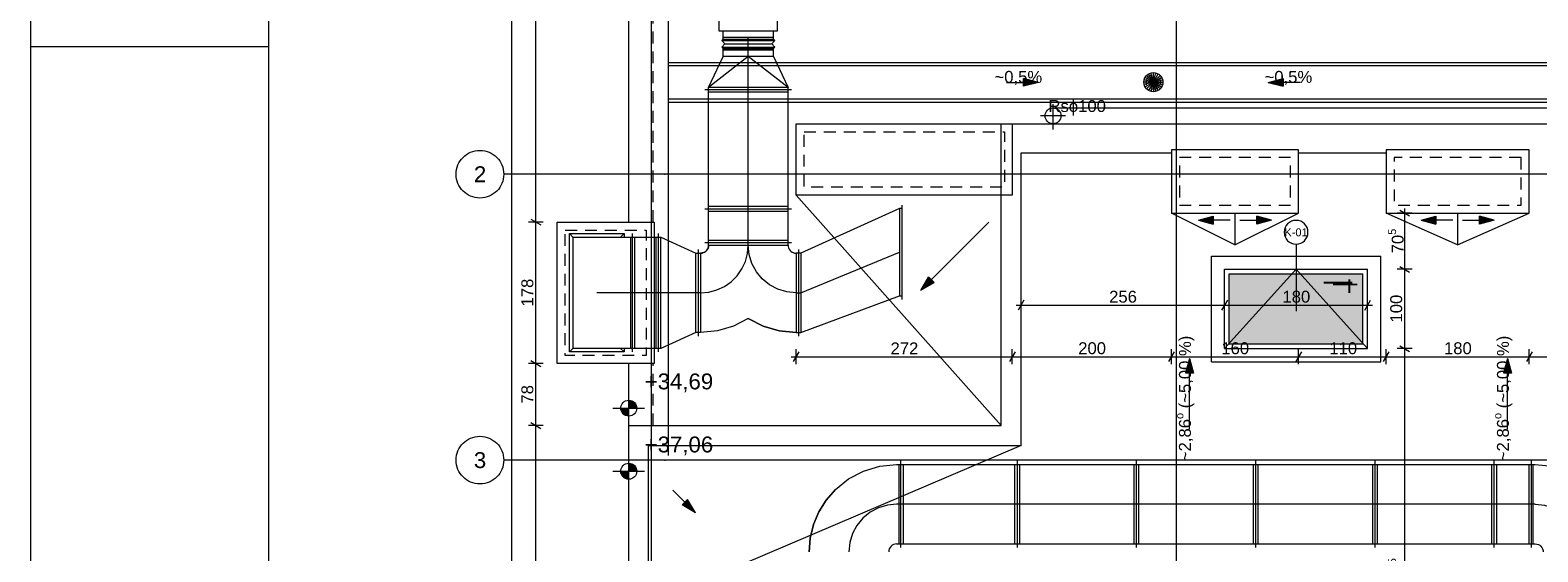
# Paper-space layout 'A-41 RZUT - DACH' of a CAD drawing. Header units: millimetres. Extents: x 0 to 594, y 0 to 450.
# Tile 4 of 15: x 0 to 190, y 233 to 299. Entities that reach past the tile are written whole.
import ezdxf
from ezdxf.xclip import XClip

# ---------------------------------------------------------------- set-up
doc = ezdxf.new("R2010")
doc.units = ezdxf.units.MM
doc.header["$MEASUREMENT"] = 0
doc.header["$XCLIPFRAME"] = 0
for name, pattern in [('DASHDOT', [254, 127, -63.5, 0, -63.5]), ('DASHDOTX2', [1000, 500, -250, 0, -250]), ('DO', [40000, 30000, -5000, 0, -5000]), ('Przer. długie kreski', [2.5, 1.5, -1]), ('STRICHLINIE2_S3', [550, 400, -150])]:
    doc.linetypes.add(name, pattern=pattern)
for name, color, linetype, lineweight, true_color in [('A_Arkusz_Nr_pióra__255', 7, 'Continuous', 15, 0x242424), ('A_osie_Nr_pióra__16', 7, 'Continuous', 5, 0x0f0f0f), ('A_osie_Nr_pióra__76', 7, 'Continuous', 5, 0x2d2d2d), ('A_sanitarne_Nr_pióra__6', 7, 'Continuous', 13, 0xa9a9a9), ('A_stolarka_Nr_pióra__10', 7, 'Continuous', 13, 0x4b4b4b)]:
    doc.layers.add(name, color=color, linetype=linetype, lineweight=lineweight, true_color=true_color)
for name, color, linetype in [('A_dach', 7, 'Continuous'), ('A_podrys', 7, 'Continuous'), ('A_stolarka', 7, 'Continuous'), ('A_wymiary', 7, 'Continuous')]:
    doc.layers.add(name, color=color, linetype=linetype)
for name, color, linetype, lineweight in [('A_dach_Nr_pióra__1', 7, 'Continuous', 20), ('A_dach_Nr_pióra__2', 8, 'Continuous', 13), ('A_wymiary_Nr_pióra__1', 7, 'Continuous', 20), ('A_wymiary_Nr_pióra__2', 8, 'Continuous', 13), ('A_ściany proj_Nr_pióra__3', 252, 'Continuous', 13), ('A_ściany_Nr_pióra__1', 7, 'Continuous', 20), ('A_ściany_Nr_pióra__2', 8, 'Continuous', 13)]:
    doc.layers.add(name, color=color, linetype=linetype, lineweight=lineweight)
doc.styles.add('STYL_AUTOMATYCZNY_1', font='arial.ttf')
doc.styles.add('STYL_AUTOMATYCZNY_4', font='arial.ttf')
doc.styles.add('STYL_AUTOMATYCZNY_5', font='arial.ttf')

# ---------------------------------------------------------------- blocks, each defined once
blk = doc.blocks.new('Rysunek_1_1', base_point=(-1565.26, -200.27))
at = {"layer": 'A_dach', "linetype": 'Continuous', "lineweight": 13}
for points in [[(126.73, 292.38), (124.87, 292.88), (124.87, 291.88)], [(155.65, 292.38), (157.51, 291.88), (157.51, 292.88)], [(146.86, 275.01), (148.72, 274.51), (148.72, 275.51)], [(156.06, 275.01), (154.2, 275.51), (154.2, 274.51)], [(174.87, 275.01), (176.73, 274.51), (176.73, 275.51)], [(184.07, 275.01), (182.21, 275.51), (182.21, 274.51)], [(111.95, 266.22), (113.62, 267.19), (112.91, 267.9)], [(145.75, 257.62), (145.25, 255.76), (146.25, 255.76)], [(185.75, 257.62), (185.25, 255.76), (186.25, 255.76)], [(83.58, 238.19), (82.61, 239.86), (81.9, 239.16)]]:
    blk.add_hatch(color=8, dxfattribs=at).paths.add_polyline_path(points)
at = {"layer": 'A_stolarka', "linetype": 'Continuous', "lineweight": 0, "true_color": 0x3f3f3f}
blk.add_hatch(color=250, dxfattribs=at).paths.add_polyline_path([(150.74, 268.25), (150.74, 259.45), (167.54, 259.45), (167.54, 268.25)])
at = {"layer": 'A_wymiary', "linetype": 'Continuous', "lineweight": 13}
for points in [[(75.2, 251.35), (76.2, 251.35), (76.13, 251.73), (75.91, 252.05), (75.59, 252.27), (75.2, 252.35)], [(75.2, 251.35), (74.2, 251.35), (74.28, 250.96), (74.5, 250.64), (74.82, 250.42), (75.2, 250.35)], [(75.2, 243.41), (74.2, 243.41), (74.28, 243.03), (74.5, 242.7), (74.82, 242.49), (75.2, 242.41)], [(75.2, 243.41), (76.2, 243.41), (76.13, 243.79), (75.91, 244.12), (75.59, 244.33), (75.2, 244.41)]]:
    blk.add_hatch(color=8, dxfattribs=at).paths.add_polyline_path(points)
at = {"layer": 'A_dach_Nr_pióra__1', "color": 7, "linetype": 'Continuous', "lineweight": 20, "flags": 128}
for points in [[(96.25, 287.17), (123.45, 287.17), (123.45, 278.17), (96.25, 278.17)], [(159.46, 283.9), (143.46, 283.9), (143.46, 275.9), (159.46, 275.9)], [(188.47, 283.9), (170.47, 283.9), (170.47, 275.9), (188.47, 275.9)], [(66.2, 274.78), (78.4, 274.78), (78.4, 256.98), (66.2, 256.98)]]:
    blk.add_lwpolyline(points, close=True, dxfattribs=at)
at = {"layer": 'A_dach_Nr_pióra__2', "color": 8, "linetype": 'Continuous', "lineweight": 13}
for p, q in [((80.2, 294.9), (343.18, 294.9)), ((80.2, 294.5), (343.18, 294.5)), ((122.73, 292.38), (124.87, 292.38)), ((124.87, 291.88), (124.87, 292.88)), ((126.73, 292.38), (124.87, 292.88)), ((126.73, 292.38), (124.87, 291.88)), ((141.19, 292.4), (139.99, 292.4)), ((141.19, 292.4), (140.03, 292.71)), ((141.19, 292.4), (140.03, 292.09)), ((141.19, 292.4), (140.15, 293)), ((141.19, 292.4), (140.15, 291.8)), ((141.19, 292.4), (140.34, 293.25)), ((141.19, 292.4), (140.34, 291.55)), ((141.19, 292.4), (140.59, 293.44)), ((141.19, 292.4), (140.59, 291.36)), ((141.19, 292.4), (140.88, 293.56)), ((141.19, 292.4), (140.88, 291.24)), ((141.19, 292.4), (141.19, 293.6)), ((141.19, 292.4), (141.5, 293.56)), ((141.19, 292.4), (141.79, 293.44)), ((141.19, 292.4), (142.04, 293.25)), ((141.19, 292.4), (142.23, 293)), ((141.19, 292.4), (142.35, 292.71)), ((141.19, 292.4), (141.19, 291.2)), ((141.19, 292.4), (141.5, 291.24)), ((141.19, 292.4), (141.79, 291.36)), ((141.19, 292.4), (142.04, 291.55)), ((141.19, 292.4), (142.23, 291.8)), ((141.19, 292.4), (142.35, 292.09)), ((141.19, 292.4), (142.39, 292.4)), ((155.65, 292.38), (157.51, 292.88)), ((155.65, 292.38), (157.51, 291.88)), ((157.51, 292.88), (157.51, 291.88)), ((159.65, 292.38), (157.51, 292.38)), ((80.2, 290.3), (343.18, 290.3)), ((80.2, 289.9), (343.18, 289.9)), ((128.57, 286.45), (128.57, 289.63)), ((128.57, 289.17), (342.16, 289.17)), ((130.16, 288.17), (126.98, 288.17)), ((122.05, 249.17), (96.25, 278.17)), ((151.46, 271.9), (143.46, 275.9)), ((146.86, 275.01), (148.72, 275.51)), ((146.86, 275.01), (148.72, 274.51)), ((148.72, 275.51), (148.72, 274.51)), ((150.86, 275.01), (148.72, 275.01)), ((151.46, 275.9), (151.46, 271.9)), ((151.46, 271.9), (159.46, 275.9)), ((152.06, 275.01), (154.2, 275.01)), ((154.2, 274.51), (154.2, 275.51)), ((156.06, 275.01), (154.2, 275.51)), ((156.06, 275.01), (154.2, 274.51)), ((179.47, 271.9), (170.47, 275.9)), ((174.87, 275.01), (176.73, 275.51)), ((174.87, 275.01), (176.73, 274.51)), ((176.73, 275.51), (176.73, 274.51)), ((178.87, 275.01), (176.73, 275.01)), ((179.47, 275.9), (179.47, 271.9)), ((179.47, 271.9), (188.47, 275.9)), ((180.07, 275.01), (182.21, 275.01)), ((182.21, 274.51), (182.21, 275.51)), ((184.07, 275.01), (182.21, 275.51)), ((184.07, 275.01), (182.21, 274.51)), ((120.51, 274.79), (113.27, 267.54)), ((111.95, 266.22), (112.91, 267.9)), ((112.91, 267.9), (113.62, 267.19)), ((111.95, 266.22), (113.62, 267.19)), ((145.75, 257.62), (145.25, 255.76)), ((145.75, 257.62), (146.25, 255.76)), ((185.75, 257.62), (185.25, 255.76)), ((185.75, 257.62), (186.25, 255.76)), ((146.25, 255.76), (145.25, 255.76)), ((145.75, 248.71), (145.75, 255.76)), ((186.25, 255.76), (185.25, 255.76)), ((185.75, 248.71), (185.75, 255.76)), ((124.55, 246.67), (77.7, 226.67)), ((80.75, 241.02), (82.26, 239.51)), ((81.9, 239.16), (82.61, 239.86)), ((83.58, 238.19), (81.9, 239.16)), ((83.58, 238.19), (82.61, 239.86))]:
    blk.add_line(p, q, dxfattribs=at)
at = {"layer": 'A_dach_Nr_pióra__2', "color": 8, "linetype": 'Przer. długie kreski', "lineweight": 13, "flags": 128}
for points in [[(97.25, 286.17), (122.45, 286.17), (122.45, 279.17), (97.25, 279.17)], [(158.46, 282.9), (144.46, 282.9), (144.46, 276.9), (158.46, 276.9)], [(187.47, 282.9), (171.47, 282.9), (171.47, 276.9), (187.47, 276.9)], [(67.2, 273.78), (77.4, 273.78), (77.4, 257.98), (67.2, 257.98)]]:
    blk.add_lwpolyline(points, close=True, dxfattribs=at)
at = {"layer": 'A_dach_Nr_pióra__2', "color": 8, "linetype": 'Continuous', "lineweight": 13}
for centre, radius in [((141.19, 292.4), 1.2), ((128.57, 288.17), 1)]:
    blk.add_circle(centre, radius, dxfattribs=at)
at = {"layer": 'A_dach_Nr_pióra__2', "color": 8, "linetype": 'Przer. długie kreski', "lineweight": 13}
blk.add_circle((141.19, 292.4), 0.9, dxfattribs=at)
at = {"layer": 'A_osie_Nr_pióra__16', "color": 250, "linetype": 'DASHDOTX2', "lineweight": 5, "true_color": 0x0f0f0f}
for p, q in [((78.04, 310.63), (78.04, 146.4)), ((144.04, 310.63), (144.04, 146.4)), ((79.73, 280.81), (59.48, 280.81)), ((548.25, 280.81), (79.73, 280.81)), ((79.73, 244.81), (59.48, 244.81)), ((548.35, 244.81), (79.73, 244.81))]:
    blk.add_line(p, q, dxfattribs=at)
for p in [(79.73, 280.81), (79.73, 280.81), (79.73, 244.81), (79.73, 244.81)]:
    blk.add_point(p, dxfattribs=at)
at = {"layer": 'A_osie_Nr_pióra__76', "color": 250, "linetype": 'Continuous', "lineweight": 5, "true_color": 0x2d2d2d}
for centre in [(56.48, 280.81), (56.48, 244.81)]:
    blk.add_circle(centre, 3, dxfattribs=at)
at = {"layer": 'A_sanitarne_Nr_pióra__6', "color": 253, "linetype": 'Continuous', "lineweight": 13, "true_color": 0xa9a9a9}
for p, q in [((86.59, 298.83), (86.59, 302.43)), ((93.89, 302.43), (93.89, 298.83)), ((93.89, 298.83), (86.59, 298.83)), ((86.89, 297.63), (87.09, 297.83)), ((87.09, 297.83), (87.09, 298.83)), ((93.39, 298.03), (87.09, 298.03)), ((87.09, 297.83), (93.39, 297.83)), ((93.39, 297.83), (93.39, 298.83)), ((93.59, 297.63), (93.39, 297.83)), ((86.89, 297.63), (93.59, 297.63)), ((87.29, 297.23), (86.89, 297.63)), ((86.89, 296.83), (87.29, 297.23)), ((86.89, 296.83), (93.59, 296.83)), ((87.09, 296.63), (86.89, 296.83)), ((87.09, 296.63), (93.39, 296.63)), ((87.09, 295.63), (87.09, 296.63)), ((93.39, 296.43), (87.09, 296.43)), ((87.29, 297.23), (93.19, 297.23)), ((93.19, 297.23), (93.59, 297.63)), ((93.59, 296.83), (93.19, 297.23)), ((93.39, 296.63), (93.59, 296.83)), ((93.39, 295.63), (93.39, 296.63)), ((90.24, 295.63), (85.24, 291.73)), ((85.24, 291.73), (87.09, 295.63)), ((93.39, 295.63), (87.09, 295.63)), ((95.24, 291.73), (90.24, 295.63)), ((93.39, 295.63), (95.24, 291.73)), ((95.69, 291.43), (84.79, 291.43)), ((95.24, 291.73), (85.24, 291.73)), ((85.24, 271.88), (85.24, 291.73)), ((95.24, 291.13), (85.24, 291.13)), ((95.24, 271.88), (95.24, 291.73)), ((109.55, 276.93), (109.55, 265.03)), ((95.69, 276.43), (84.79, 276.43)), ((95.24, 276.73), (85.24, 276.73)), ((95.24, 276.13), (85.24, 276.13)), ((109.25, 276.48), (96.84, 270.88)), ((109.55, 276.48), (109.25, 276.48)), ((109.25, 276.48), (109.25, 265.48)), ((67.73, 273.33), (68.18, 272.88)), ((67.73, 273.33), (74.63, 273.33)), ((67.73, 258.43), (67.73, 273.33)), ((74.63, 273.33), (74.18, 272.88)), ((74.63, 273.33), (74.63, 272.88)), ((75.68, 258.43), (75.68, 273.33)), ((78.94, 258.43), (78.94, 273.33)), ((68.18, 272.88), (79.24, 272.88)), ((68.18, 272.88), (68.18, 258.88)), ((75.48, 258.88), (75.48, 272.88)), ((75.98, 258.88), (75.98, 272.88)), ((78.64, 258.88), (78.64, 272.88)), ((79.24, 272.88), (83.64, 270.88)), ((79.24, 258.88), (79.24, 272.88)), ((83.94, 271.33), (83.94, 260.43)), ((95.69, 272.18), (84.79, 272.18)), ((95.24, 272.48), (85.24, 272.48)), ((85.24, 271.88), (95.24, 271.88)), ((96.54, 271.33), (96.54, 260.43)), ((83.64, 270.88), (84.24, 270.88)), ((83.64, 260.88), (83.64, 270.88)), ((84.24, 270.88), (84.24, 260.88)), ((96.24, 270.88), (96.24, 260.88)), ((96.84, 270.88), (96.24, 270.88)), ((96.84, 270.88), (96.84, 260.88)), ((96.84, 260.88), (109.25, 265.48)), ((109.25, 265.48), (109.55, 265.48)), ((83.64, 260.88), (79.24, 258.88)), ((84.24, 260.88), (83.64, 260.88)), ((96.24, 260.88), (96.84, 260.88)), ((67.73, 258.43), (68.18, 258.88)), ((74.63, 258.43), (67.73, 258.43)), ((79.24, 258.88), (68.18, 258.88)), ((74.18, 258.88), (74.63, 258.43)), ((74.63, 258.88), (74.63, 258.43)), ((109.4, 244.71), (109.4, 233.81)), ((124.04, 244.71), (124.04, 233.81)), ((139.04, 244.71), (139.04, 233.81)), ((154.04, 244.71), (154.04, 233.81)), ((169.04, 244.71), (169.04, 233.81)), ((184.04, 244.71), (184.04, 233.81)), ((188.74, 233.81), (188.74, 244.71)), ((108.9, 244.26), (189.24, 244.26)), ((109.2, 234.26), (109.2, 244.26)), ((109.7, 244.26), (109.7, 234.26)), ((123.74, 244.26), (123.74, 234.26)), ((124.34, 244.26), (124.34, 234.26)), ((138.74, 244.26), (138.74, 234.26)), ((139.34, 244.26), (139.34, 234.26)), ((153.74, 244.26), (153.74, 234.26)), ((154.34, 244.26), (154.34, 234.26)), ((168.74, 244.26), (168.74, 234.26)), ((169.34, 244.26), (169.34, 234.26)), ((183.74, 244.26), (183.74, 234.26)), ((184.34, 244.26), (184.34, 234.26)), ((188.44, 244.26), (188.44, 234.26)), ((188.94, 244.26), (188.94, 234.26)), ((108.9, 234.26), (189.24, 234.26))]:
    blk.add_line(p, q, dxfattribs=at)
at = {"layer": 'A_sanitarne_Nr_pióra__6', "color": 253, "linetype": 'DASHDOT', "lineweight": 13, "true_color": 0xa9a9a9}
for p, q in [((90.24, 271.88), (90.24, 298.03)), ((96.84, 265.88), (109.25, 270.98)), ((84.24, 265.88), (71.18, 265.88)), ((96.24, 265.88), (96.84, 265.88))]:
    blk.add_line(p, q, dxfattribs=at)
at = {"layer": 'A_sanitarne_Nr_pióra__6', "color": 253, "linetype": 'DO', "lineweight": 13, "true_color": 0xa9a9a9}
blk.add_line((189.24, 239.26), (108.9, 239.26), dxfattribs=at)
at = {"layer": 'A_sanitarne_Nr_pióra__6', "color": 253, "linetype": 'Continuous', "lineweight": 13, "true_color": 0xa9a9a9, "flags": 128}
for points in [[(84.24, 270.88), (84.42, 270.89), (84.59, 270.94), (84.74, 271.01), (84.89, 271.11), (85.01, 271.23), (85.11, 271.38), (85.18, 271.53), (85.23, 271.7), (85.24, 271.88)], [(85.24, 271.88), (85.22, 271.68), (85.17, 271.49), (85.08, 271.32), (84.95, 271.17), (84.8, 271.05), (84.63, 270.95), (84.44, 270.9), (84.24, 270.88)], [(84.24, 270.88), (84.42, 270.89), (84.59, 270.94), (84.74, 271.01), (84.89, 271.11), (85.01, 271.23), (85.11, 271.38), (85.18, 271.53), (85.23, 271.7), (85.24, 271.88)], [(95.24, 271.88), (95.26, 271.7), (95.3, 271.53), (95.38, 271.38), (95.48, 271.23), (95.6, 271.11), (95.74, 271.01), (95.9, 270.94), (96.07, 270.89), (96.24, 270.88)], [(95.24, 271.88), (95.26, 271.7), (95.3, 271.53), (95.38, 271.38), (95.48, 271.23), (95.6, 271.11), (95.74, 271.01), (95.9, 270.94), (96.07, 270.89), (96.24, 270.88)], [(90.24, 262.66), (88.37, 261.68), (86.35, 261.08), (84.24, 260.88)], [(90.24, 262.66), (88.37, 261.68), (86.35, 261.08), (84.24, 260.88)], [(90.24, 262.66), (88.37, 261.68), (86.35, 261.08), (84.24, 260.88)], [(96.24, 260.88), (94.14, 261.08), (92.12, 261.68), (90.24, 262.66)], [(90.24, 262.66), (92.12, 261.68), (94.14, 261.08), (96.24, 260.88)], [(96.24, 260.88), (94.14, 261.08), (92.12, 261.68), (90.24, 262.66)], [(101.19, 241.1), (102.84, 242.44), (104.73, 243.44), (106.78, 244.05), (108.9, 244.26)], [(101.19, 241.1), (102.84, 242.44), (104.73, 243.44), (106.78, 244.05), (108.9, 244.26)], [(189.24, 244.26), (191.38, 244.05), (193.45, 243.42), (195.35, 242.4), (197.02, 241.03), (198.39, 239.37), (199.4, 237.47), (200.03, 235.4), (200.24, 233.26)], [(189.24, 244.26), (191.38, 244.05), (193.45, 243.42), (195.35, 242.4), (197.02, 241.03), (198.39, 239.37), (199.4, 237.47), (200.03, 235.4), (200.24, 233.26)], [(97.9, 233.26), (98.04, 235), (98.45, 236.69), (99.12, 238.3), (100.04, 239.78), (101.19, 241.1)], [(101.19, 241.1), (100.04, 239.78), (99.12, 238.3), (98.45, 236.69), (98.04, 235), (97.9, 233.26)], [(97.9, 233.26), (98.04, 235), (98.45, 236.69), (99.12, 238.3), (100.04, 239.78), (101.19, 241.1)], [(108.9, 234.26), (108.7, 234.24), (108.52, 234.18), (108.34, 234.09), (108.19, 233.96), (108.07, 233.81), (107.97, 233.64), (107.92, 233.45), (107.9, 233.26)], [(108.9, 234.26), (108.7, 234.24), (108.52, 234.18), (108.34, 234.09), (108.19, 233.96), (108.07, 233.81), (107.97, 233.64), (107.92, 233.45), (107.9, 233.26)], [(189.24, 234.26), (189.43, 234.24), (189.62, 234.18), (189.79, 234.09), (189.95, 233.96), (190.07, 233.81), (190.16, 233.64), (190.22, 233.45), (190.24, 233.26)], [(189.24, 234.26), (189.43, 234.24), (189.62, 234.18), (189.79, 234.09), (189.95, 233.96), (190.07, 233.81), (190.16, 233.64), (190.22, 233.45), (190.24, 233.26)], [(189.24, 234.26), (189.43, 234.24), (189.62, 234.18), (189.79, 234.09), (189.95, 233.96), (190.07, 233.81), (190.16, 233.64), (190.22, 233.45), (190.24, 233.26)]]:
    blk.add_lwpolyline(points, dxfattribs=at)
at = {"layer": 'A_sanitarne_Nr_pióra__6', "color": 253, "linetype": 'DASHDOT', "lineweight": 13, "true_color": 0xa9a9a9, "flags": 128}
for points in [[(84.24, 265.88), (85.29, 265.97), (86.3, 266.24), (87.24, 266.68), (88.1, 267.28), (88.84, 268.02), (89.44, 268.88), (89.88, 269.82), (90.15, 270.83), (90.24, 271.88)], [(96.24, 265.88), (95.07, 265.99), (93.95, 266.33), (92.91, 266.89), (92, 267.63), (91.25, 268.54), (90.7, 269.58), (90.36, 270.71), (90.24, 271.88)]]:
    blk.add_lwpolyline(points, dxfattribs=at)
at = {"layer": 'A_sanitarne_Nr_pióra__6', "color": 253, "linetype": 'DO', "lineweight": 13, "true_color": 0xa9a9a9, "flags": 128}
for points in [[(108.9, 239.26), (107.73, 239.14), (106.6, 238.8), (105.57, 238.25), (104.66, 237.5), (103.91, 236.59), (103.36, 235.55), (103.01, 234.43), (102.9, 233.26)], [(189.24, 239.26), (190.41, 239.14), (191.53, 238.8), (192.57, 238.25), (193.48, 237.5), (194.23, 236.59), (194.78, 235.55), (195.12, 234.43), (195.24, 233.26)]]:
    blk.add_lwpolyline(points, dxfattribs=at)
at = {"layer": 'A_stolarka_Nr_pióra__10', "color": 251, "linetype": 'Continuous', "lineweight": 13, "true_color": 0x4b4b4b}
for p, q in [((148.49, 270.5), (169.79, 270.5)), ((148.49, 257.2), (148.49, 270.5)), ((169.79, 257.2), (169.79, 270.5)), ((150.14, 258.85), (150.14, 268.85)), ((150.14, 268.85), (168.14, 268.85)), ((150.74, 259.45), (150.74, 268.25)), ((150.74, 268.25), (167.54, 268.25)), ((165.77, 267.54), (165.77, 265.89)), ((165.82, 267.54), (165.82, 265.89)), ((165.86, 267.54), (165.86, 265.89)), ((167.54, 259.45), (167.54, 268.25)), ((168.14, 258.85), (168.14, 268.85)), ((166.2, 267.16), (162.65, 267.16)), ((166.2, 267.13), (162.65, 267.13)), ((166.2, 267.11), (162.65, 267.11)), ((166.84, 266.91), (163.82, 266.91)), ((166.84, 266.88), (163.82, 266.88)), ((150.14, 258.85), (168.14, 258.85)), ((150.74, 259.45), (167.54, 259.45)), ((148.49, 257.2), (169.79, 257.2))]:
    blk.add_line(p, q, dxfattribs=at)
at = {"layer": 'A_stolarka_Nr_pióra__10', "color": 251, "linetype": 'STRICHLINIE2_S3', "lineweight": 13, "true_color": 0x4b4b4b}
for p, q in [((150.14, 258.85), (159.14, 268.85)), ((159.14, 268.85), (168.14, 258.85))]:
    blk.add_line(p, q, dxfattribs=at)
at = {"layer": 'A_wymiary_Nr_pióra__1', "color": 7, "linetype": 'Continuous', "lineweight": 20}
for p, q in [((62.89, 275.14), (64.14, 274.42)), ((173.43, 275.54), (172.18, 276.26)), ((172.18, 269.21), (173.43, 268.49)), ((124.91, 264.95), (124.19, 263.7)), ((150.5, 264.95), (149.78, 263.7)), ((167.78, 263.7), (168.5, 264.95)), ((96.61, 258.46), (95.89, 257.21)), ((123.81, 258.46), (123.09, 257.21)), ((143.82, 258.46), (143.1, 257.21)), ((159.82, 258.46), (159.1, 257.21)), ((170.83, 258.46), (170.11, 257.21)), ((172.18, 259.21), (173.43, 258.49)), ((188.83, 258.46), (188.11, 257.21)), ((62.89, 257.34), (64.14, 256.62)), ((62.89, 249.53), (64.14, 248.81))]:
    blk.add_line(p, q, dxfattribs=at)
at = {"layer": 'A_wymiary_Nr_pióra__2', "color": 8, "linetype": 'Continuous', "lineweight": 13}
for p, q in [((60.51, 115), (60.51, 338.62)), ((63.51, 274.78), (63.51, 338.62)), ((173.74, 275.9), (171.87, 275.9)), ((172.81, 275.9), (172.81, 276.51)), ((172.81, 268.85), (172.81, 275.9)), ((64.45, 274.78), (62.57, 274.78)), ((63.51, 256.98), (63.51, 274.78)), ((173.74, 268.85), (171.87, 268.85)), ((172.81, 258.85), (172.81, 268.85)), ((123.94, 264.32), (124.55, 264.32)), ((124.55, 263.38), (124.55, 265.26)), ((124.55, 264.32), (150.14, 264.32)), ((150.14, 263.38), (150.14, 265.26)), ((150.14, 264.32), (168.14, 264.32)), ((168.14, 263.38), (168.14, 265.26)), ((168.14, 264.32), (168.75, 264.32)), ((96.25, 256.89), (96.25, 258.77)), ((123.45, 256.89), (123.45, 258.77)), ((143.46, 256.89), (143.46, 258.77)), ((159.46, 256.89), (159.46, 258.77)), ((170.47, 256.89), (170.47, 258.77)), ((173.74, 258.85), (171.87, 258.85)), ((172.81, 201.73), (172.81, 258.85)), ((188.47, 256.89), (188.47, 258.77)), ((64.45, 256.98), (62.57, 256.98)), ((63.51, 249.17), (63.51, 256.98)), ((95.64, 257.83), (96.25, 257.83)), ((96.25, 257.83), (123.45, 257.83)), ((123.45, 257.83), (143.46, 257.83)), ((143.46, 257.83), (159.46, 257.83)), ((159.46, 257.83), (170.47, 257.83)), ((170.47, 257.83), (188.47, 257.83)), ((188.47, 257.83), (228.28, 257.83)), ((75.2, 249.35), (75.2, 253.35)), ((73.2, 251.35), (77.2, 251.35)), ((64.45, 249.17), (62.57, 249.17)), ((63.51, 208.19), (63.51, 249.17)), ((75.2, 241.41), (75.2, 245.41)), ((73.2, 243.41), (77.2, 243.41))]:
    blk.add_line(p, q, dxfattribs=at)
for centre in [(75.2, 251.35), (75.2, 243.41)]:
    blk.add_circle(centre, 1, dxfattribs=at)
at = {"layer": 'A_ściany proj_Nr_pióra__3', "color": 252, "linetype": 'Continuous', "lineweight": 13}
blk.add_line((159.14, 272), (159.14, 263.57), dxfattribs=at)
for start, end in [(0, 180), (180, 0)]:
    blk.add_arc((159.14, 273.5), 1.5, start, end, dxfattribs=at)
at = {"layer": 'A_ściany_Nr_pióra__1', "color": 7, "linetype": 'Continuous', "lineweight": 20, "flags": 128}
for points in [[(75.2, 274.78), (75.2, 338.62), (543.6, 338.62), (543.6, 277.45)], [(80.2, 245.39), (80.2, 333.62), (538.6, 333.62), (538.6, 246.48), (537.1, 246.48), (537.1, 208.81), (538.6, 208.81), (538.6, 120), (80.2, 120), (80.2, 208.19)], [(99.35, 208.19), (75.2, 208.19), (75.2, 249.17), (122.05, 249.17), (122.05, 287.17), (344.31, 287.17), (344.31, 249.27)], [(188.47, 287.17), (342.16, 287.17), (342.16, 249.27)], [(131.92, 169.85), (124.25, 169.85), (124.25, 210.69), (77.7, 210.69), (77.7, 246.67), (124.55, 246.67), (124.55, 283.5), (143.46, 283.5)], [(159.46, 283.5), (170.47, 283.5)], [(543.6, 226.35), (543.6, 115), (75.2, 115), (75.2, 256.98)]]:
    blk.add_lwpolyline(points, dxfattribs=at)
at = {"layer": 'A_ściany_Nr_pióra__1', "color": 7, "linetype": 'Przer. długie kreski', "lineweight": 20, "flags": 128}
blk.add_lwpolyline([(78.25, 249.17), (78.25, 256.98)], dxfattribs=at)
at = {"layer": 'A_ściany_Nr_pióra__2', "color": 8, "linetype": 'Przer. długie kreski', "lineweight": 13, "flags": 128}
blk.add_lwpolyline([(78.25, 274.78), (78.25, 335.77), (541.03, 335.77), (541.03, 277.45)], dxfattribs=at)
at = {"layer": 'A_dach_Nr_pióra__2', "color": 8, "linetype": 'Continuous', "lineweight": 13, "char_height": 1.5, "attachment_point": 5, "style": 'STYL_AUTOMATYCZNY_1'}
for s, insert in [('\\A1;{\\pqc;\\fArial|b0|i0|c238|p0;\\W1.000000;~0,5%}', (124.21, 292.93)), ('\\A1;{\\pqc;\\fArial|b0|i0|c238|p0;\\W1.000000;~0,5%}', (158.18, 292.93)), ('\\A1;{\\pqc;\\fArial|b0|i0|c238|p0;\\W1.000000;Rsϕ100}', (131.61, 289.17))]:
    blk.add_mtext(s, dxfattribs=dict(at, insert=insert))
at = {"layer": 'A_dach_Nr_pióra__2', "color": 8, "linetype": 'Continuous', "lineweight": 13, "char_height": 1.5, "attachment_point": 5, "rotation": 90, "style": 'STYL_AUTOMATYCZNY_1'}
for insert in [(145.17, 252.58), (185.17, 252.58)]:
    blk.add_mtext('\\A1;{\\pqc;\\fArial|b0|i0|c238|p0;\\W1.000000;~2,86\\fArial|b0|i0|c238|p0;\\W1.000000;\\A1{\\H.66x;\\So^  ;}\\fArial|b0|i0|c238|p0;\\W1.000000; (~5,00 %)}', dxfattribs=dict(at, insert=insert))
at = {"layer": 'A_osie_Nr_pióra__76', "color": 250, "linetype": 'Continuous', "lineweight": 5, "true_color": 0x2d2d2d, "char_height": 2, "attachment_point": 1, "style": 'STYL_AUTOMATYCZNY_1'}
for s, insert in [('\\A1;{\\pql;\\pt0;\\fArial|b0|i0|c238|p0;\\W1.000000;2}', (55.72, 281.81)), ('\\A1;{\\pql;\\pt0;\\fArial|b0|i0|c238|p0;\\W1.000000;3}', (55.72, 245.81))]:
    blk.add_mtext(s, dxfattribs=dict(at, insert=insert))
at = {"layer": 'A_wymiary_Nr_pióra__1', "color": 7, "linetype": 'Continuous', "lineweight": 20, "char_height": 1.5, "attachment_point": 7, "rotation": 90, "style": 'STYL_AUTOMATYCZNY_1'}
for s, insert in [('\\A1;{\\pql;\\fArial|b0|i0|c238|p0;\\W1.000000;70\\fArial|b0|i0|c238|p0;\\W1.000000;\\A1{\\H.66x;\\S5^  ;}}', (173.11, 270.85)), ('\\A1;{\\pql;\\fArial|b0|i0|c238|p0;\\W1.000000;571\\fArial|b0|i0|c238|p0;\\W1.000000;\\A1{\\H.66x;\\S5^  ;}}', (173.11, 228.2))]:
    blk.add_mtext(s, dxfattribs=dict(at, insert=insert))
at = {"layer": 'A_wymiary_Nr_pióra__1', "color": 7, "linetype": 'Continuous', "lineweight": 20, "char_height": 1.5, "attachment_point": 7, "rotation": 90, "style": 'STYL_AUTOMATYCZNY_5'}
for s, insert, width in [('\\A1;{\\pql;\\fArial|b0|i0|c238|p0;\\W1.000000;178}', (63.21, 264.16), 3.4323), ('\\A1;{\\pql;\\fArial|b0|i0|c238|p0;\\W1.000000;100}', (172.51, 262.14), 3.4323), ('\\A1;{\\pql;\\fArial|b0|i0|c238|p0;\\W1.000000;78}', (63.21, 251.93), 2.2882)]:
    blk.add_mtext(s, dxfattribs=dict(at, insert=insert, width=width))
at = {"layer": 'A_wymiary_Nr_pióra__1', "color": 7, "linetype": 'Continuous', "lineweight": 20, "char_height": 1.5, "attachment_point": 7, "style": 'STYL_AUTOMATYCZNY_5'}
for s, insert, width in [('\\A1;{\\pql;\\fArial|b0|i0|c238|p0;\\W1.000000;256}', (135.63, 264.62), 3.4323), ('\\A1;{\\pql;\\fArial|b0|i0|c238|p0;\\W1.000000;180}', (157.43, 264.62), 3.4323), ('\\A1;{\\pql;\\fArial|b0|i0|c238|p0;\\W1.000000;272}', (108.13, 258.13), 3.4323), ('\\A1;{\\pql;\\fArial|b0|i0|c238|p0;\\W1.000000;200}', (131.74, 258.13), 3.4323), ('\\A1;{\\pql;\\fArial|b0|i0|c238|p0;\\W1.000000;160}', (149.74, 258.13), 3.4323), ('\\A1;{\\pql;\\fArial|b0|i0|c238|p0;\\W1.000000;110}', (163.33, 258.13), 3.2796), ('\\A1;{\\pql;\\fArial|b0|i0|c238|p0;\\W1.000000;180}', (177.75, 258.13), 3.4323)]:
    blk.add_mtext(s, dxfattribs=dict(at, insert=insert, width=width))
at = {"layer": 'A_wymiary_Nr_pióra__2', "color": 8, "linetype": 'Continuous', "lineweight": 13, "char_height": 2, "width": 8.4656, "attachment_point": 7, "style": 'STYL_AUTOMATYCZNY_5'}
for s, insert in [('\\A1;{\\pql;\\fArial|b0|i0|c238|p0;\\W1.000000;+34,69}', (77.2, 253.35)), ('\\A1;{\\pql;\\fArial|b0|i0|c238|p0;\\W1.000000;+37,06}', (77.2, 245.41))]:
    blk.add_mtext(s, dxfattribs=dict(at, insert=insert))
at = {"layer": 'A_ściany proj_Nr_pióra__3', "color": 252, "linetype": 'Continuous', "lineweight": 13, "insert": (157.66, 272.98), "char_height": 1, "attachment_point": 7, "style": 'STYL_AUTOMATYCZNY_4'}
blk.add_mtext('\\A1;{\\pql;\\fArial CE|b0|i0|c238|p0;\\W1.000000;K-01}', dxfattribs=at)

psp = doc.layouts.new('A-41 RZUT - DACH')

# ---------------------------------------------------------------- linework, layer by layer
at = {"layer": 'A_Arkusz_Nr_pióra__255', "color": 250, "linetype": 'Continuous', "lineweight": 15, "true_color": 0x242424}
for p, q in [((29.9, 445.1), (29.9, 4.9)), ((-0.1, 296.9), (0.9, 296.9)), ((-0.1, 296.9), (29.9, 296.9))]:
    psp.add_line(p, q, dxfattribs=at)
at = {"layer": 'A_Arkusz_Nr_pióra__255', "color": 250, "linetype": 'Continuous', "lineweight": 15, "true_color": 0x242424, "flags": 128}
psp.add_lwpolyline([(0, 450), (594, 450), (594, 0), (0, 0)], close=True, dxfattribs=at)

# ---------------------------------------------------------------- block references
at = {"layer": 'A_podrys', "color": 37, "linetype": 'Continuous', "lineweight": 5, "true_color": 0x656532}
ref = psp.add_blockref('Rysunek_1_1', (-1565.26, -200.27), dxfattribs=at)
XClip(ref).set_block_clipping_path([(53.4800267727, 102.5155578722), (574.6037730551, 428.4968918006)])

doc.saveas('drawing.dxf')
